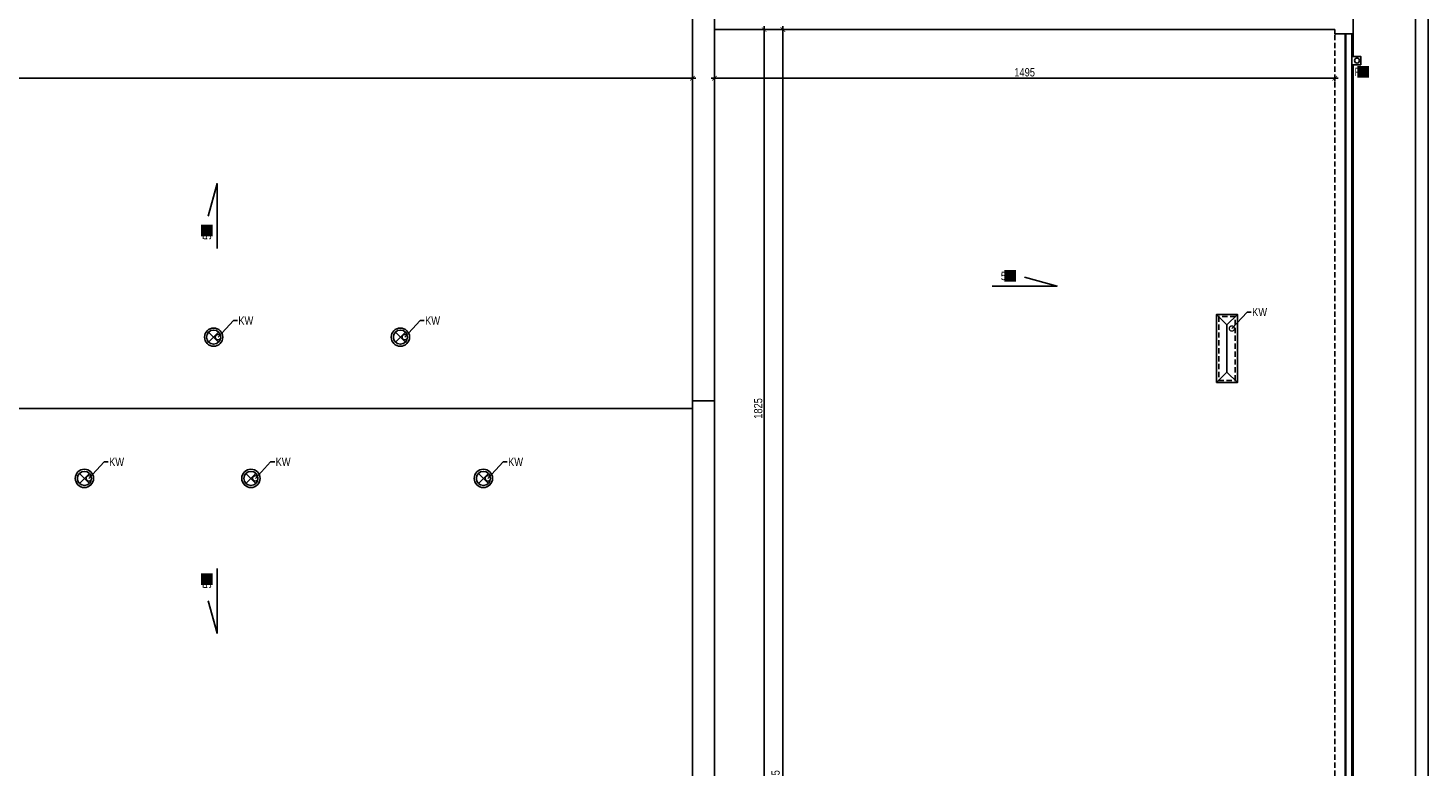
# Model space of a CAD drawing. Header units: millimetres. Extents: x 59331 to 112314, y -16110 to 34390.
# Tile 109 of 198: x 69165 to 72538, y 12940 to 14720. Entities that reach past the tile are written whole.
import ezdxf
from ezdxf import colors
from ezdxf.entities.mleader import LeaderData, LeaderLine
from ezdxf.math import Vec2, Vec3

# ---------------------------------------------------------------- set-up
doc = ezdxf.new("R2010")
doc.units = ezdxf.units.MM
doc.set_wipeout_variables(frame=1)
doc.linetypes.add('DASHEDX2', pattern=[38.1, 25.4, -12.7])
doc.layers.get('DEFPOINTS').update_dxf_attribs({"lineweight": 9})
for name, color, linetype in [('_HSA_OPIS', 43, 'Continuous'), ('_HSA_PRZERYWANE', 153, 'DASHEDX2'), ('_HSA_WIDOKOWE', 1, 'Continuous'), ('_HSA_WIDOKOWE_CIENKIE', 8, 'Continuous'), ('_HSA_WYM_100', 141, 'Continuous'), ('_HSA_ŚCIANY_CIENKIE', 2, 'Continuous'), ('_HSA_ŚCIANY_DZIAŁOWE', 6, 'Continuous'), ('_HSA_ŚCIANY_KONSTRUKCYJNE', 3, 'Continuous')]:
    doc.layers.add(name, color=color, linetype=linetype)
doc.layers.add('_HSA_UWAGI', color=50, linetype='Continuous', plot=False)
doc.styles.add('ARIAL_100', font='Arial.ttf', dxfattribs={"width": 0.8, "height": 20})
doc.dimstyles.new('WYM_WEWN_100', dxfattribs={"dimtxt": 20, "dimasz": 2, "dimexe": 10, "dimexo": 0, "dimgap": 4, "dimtad": 1, "dimdec": 1, "dimrnd": 0.1, "dimtxsty": 'ARIAL_100', "dimblk": 'Wym-03', "dimcen": 0, "dimdle": 10, "dimse1": 1, "dimse2": 1, "dimclrt": 256, "dimazin": 2, "dimtfac": 1, "dimtdec": 1, "dimtix": 1, "dimtmove": 2, "dimatfit": 0, "dimfxl": 1, "dimtolj": 1, "dimtzin": 0, "dimarcsym": 0})

# ---------------------------------------------------------------- blocks, each defined once
blk = doc.blocks.new('*U366')
blk.add_wipeout([(-16.7, 0), (0, 0), (0, -3615.7), (-16.7, -3615.7)])
for p, q in [((-15, 0), (0, 0)), ((-15, 0), (-15, -3615.7)), ((0, 0), (0, -3615.7))]:
    blk.add_line(p, q)
at = {"layer": '_HSA_WIDOKOWE_CIENKIE'}
for p in [(-16.7, 0), (-15, -3615.7)]:
    blk.add_line(p, (-16.7, -3615.7), dxfattribs=at)
blk.add_lwpolyline([(-16.7, 0), (-15, 0)], dxfattribs=at)
blk = doc.blocks.new('A$Cc00aeabc')
blk.add_wipeout([(-21.4, 20), (0, 20), (0, 0), (-21.4, 0)])
blk.add_lwpolyline([(-21.4, 0), (0, 0), (0, 20), (-21.4, 20)], close=True)
at = {"layer": '_HSA_WIDOKOWE'}
blk.add_circle((-9, 10), 6, dxfattribs=at)
blk = doc.blocks.new('_DotSmall')
at = {"color": 0, "linetype": 'ByBlock', "const_width": 0.5}
blk.add_lwpolyline([(-0.0625, 0, 1), (0.0625, 0, 1)], format="xyb", close=True, dxfattribs=at)
blk = doc.blocks.new('A$C2ac47d66')
at = {"ltscale": 10}
for q in [(-12, 12), (-12, -12), (12, 12), (12, -12)]:
    blk.add_line((0, 0), q, dxfattribs=at)
for radius in [22, 17]:
    blk.add_circle((0, 0), radius, dxfattribs=at)
blk = doc.blocks.new('Wym-03')
for p, q in [((-4, 0), (4, 0)), ((0, 4), (0, -4))]:
    blk.add_line(p, q)
blk.add_lwpolyline([(-2.8, -2.8, 0.8, 0.8, 0), (2.8, 2.8, 0.05, 0.05, 0)], format="xyseb")
blk = doc.blocks.new('*D502')
at = {"layer": '_HSA_WYM_100', "color": 0, "lineweight": -2, "transparency": 16777216}
blk.add_line((72508.2, 11029.4), (72508.2, 14751.5), dxfattribs=at)
at = {"layer": 'DEFPOINTS', "color": 0, "transparency": 16777216}
for p in [(72358.2, 14753.5), (72508.2, 14753.5), (72358.2, 11027.4)]:
    blk.add_point(p, dxfattribs=at)
at = {"layer": '_HSA_WYM_100', "color": 0, "lineweight": -2, "transparency": 16777216, "xscale": 2, "yscale": 2, "zscale": 2}
for p, rotation in [((72508.2, 14753.5), 90), ((72508.2, 11027.4), 270)]:
    blk.add_blockref('Wym-03', p, dxfattribs=dict(at, rotation=rotation))
at = {"layer": '_HSA_WYM_100', "transparency": 16777216, "insert": (72494, 12890.5), "char_height": 20, "attachment_point": 5, "rotation": 90, "style": 'ARIAL_100'}
blk.add_mtext('\\A1;3726', dxfattribs=at)
blk = doc.blocks.new('*D831')
at = {"layer": '_HSA_WYM_100', "color": 0, "lineweight": -2, "transparency": 16777216}
blk.add_line((60477.3, 14599), (70763.8, 14599), dxfattribs=at)
at = {"layer": 'DEFPOINTS', "color": 0, "transparency": 16777216}
for p in [(60475.3, 14732.5), (70765.8, 14732.5), (70765.8, 14599)]:
    blk.add_point(p, dxfattribs=at)
at = {"layer": '_HSA_WYM_100', "color": 0, "lineweight": -2, "transparency": 16777216, "xscale": 2, "yscale": 2, "zscale": 2}
for p, rotation in [((60475.3, 14599), 179.9999999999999), ((70765.8, 14599), 359.9999999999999)]:
    blk.add_blockref('Wym-03', p, dxfattribs=dict(at, rotation=rotation))
at = {"layer": '_HSA_WYM_100', "transparency": 16777216, "insert": (65620.6, 14615), "char_height": 20, "attachment_point": 5, "style": 'ARIAL_100'}
blk.add_mtext('\\A1;10290,5', dxfattribs=at)
blk = doc.blocks.new('*D832')
at = {"layer": '_HSA_WYM_100', "color": 0, "lineweight": -2, "transparency": 16777216}
blk.add_line((72311.8, 14599), (70820.8, 14599), dxfattribs=at)
at = {"layer": 'DEFPOINTS', "color": 0, "transparency": 16777216}
for p in [(70818.8, 14716.1), (72313.8, 14716.1), (70818.8, 14599)]:
    blk.add_point(p, dxfattribs=at)
at = {"layer": '_HSA_WYM_100', "color": 0, "lineweight": -2, "transparency": 16777216, "xscale": 2, "yscale": 2, "zscale": 2}
for p, rotation in [((70818.8, 14599), 179.9999999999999), ((72313.8, 14599), 359.9999999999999)]:
    blk.add_blockref('Wym-03', p, dxfattribs=dict(at, rotation=rotation))
at = {"layer": '_HSA_WYM_100', "transparency": 16777216, "insert": (71566.3, 14613.2), "char_height": 20, "attachment_point": 5, "style": 'ARIAL_100'}
blk.add_mtext('\\A1;1495', dxfattribs=at)
blk = doc.blocks.new('*D833')
at = {"layer": '_HSA_WYM_100', "color": 0, "lineweight": -2, "transparency": 16777216}
blk.add_line((70938.6, 14714.1), (70938.6, 12893.2), dxfattribs=at)
at = {"layer": 'DEFPOINTS', "color": 0, "transparency": 16777216}
for p in [(70818.8, 14716.1), (70818.8, 12891.2), (70938.6, 12891.2)]:
    blk.add_point(p, dxfattribs=at)
at = {"layer": '_HSA_WYM_100', "color": 0, "lineweight": -2, "transparency": 16777216, "xscale": 2, "yscale": 2, "zscale": 2}
for p, rotation in [((70938.6, 14716.1), 89.99999999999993), ((70938.6, 12891.2), 269.9999999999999)]:
    blk.add_blockref('Wym-03', p, dxfattribs=dict(at, rotation=rotation))
at = {"layer": '_HSA_WYM_100', "transparency": 16777216, "insert": (70924.3, 13803.7), "char_height": 20, "attachment_point": 5, "rotation": 90, "style": 'ARIAL_100'}
blk.add_mtext('\\A1;1825', dxfattribs=at)
blk = doc.blocks.new('*D835')
at = {"layer": '_HSA_WYM_100', "color": 0, "lineweight": -2, "transparency": 16777216}
blk.add_line((70984, 11082.4), (70984, 14714.1), dxfattribs=at)
at = {"layer": 'DEFPOINTS', "color": 0, "transparency": 16777216}
for p in [(70938.6, 14716.1), (70984, 14716.1), (70938.6, 11080.4)]:
    blk.add_point(p, dxfattribs=at)
at = {"layer": '_HSA_WYM_100', "color": 0, "lineweight": -2, "transparency": 16777216, "xscale": 2, "yscale": 2, "zscale": 2}
for p, rotation in [((70984, 14716.1), 89.9999999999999), ((70984, 11080.4), 269.9999999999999)]:
    blk.add_blockref('Wym-03', p, dxfattribs=dict(at, rotation=rotation))
at = {"layer": '_HSA_WYM_100', "transparency": 16777216, "insert": (70968, 12898.3), "char_height": 20, "attachment_point": 5, "rotation": 90, "style": 'ARIAL_100'}
blk.add_mtext('\\A1;3635,5', dxfattribs=at)

msp = doc.modelspace()

# ---------------------------------------------------------------- linework, layer by layer
at = {"layer": '_HSA_OPIS'}
for points in [[(69620.58, 14189.16), (69620.58, 14345.16), (69599.02, 14267.16)], [(71488.32, 14098.28), (71644.32, 14098.28), (71566.32, 14119.83)], [(69620.58, 13418.12), (69620.58, 13262.12), (69599.02, 13340.12)]]:
    msp.add_lwpolyline(points, dxfattribs=at)
at = {"layer": '_HSA_PRZERYWANE', "ltscale": 0.5}
msp.add_line((72313.81, 11090.42), (72313.81, 14706.14), dxfattribs=at)
msp.add_lwpolyline([(72033.81, 13871.09), (72073.81, 13871.09), (72073.81, 14025.09), (72033.81, 14025.09)], close=True, dxfattribs=at)
at = {"layer": '_HSA_WIDOKOWE'}
for p, q in [((72053.81, 14005.09), (72028.81, 14030.09)), ((72053.81, 14005.09), (72078.81, 14030.09)), ((72053.81, 13891.09), (72053.81, 14005.09)), ((72053.81, 13891.09), (72028.81, 13866.09)), ((72053.81, 13891.09), (72078.81, 13866.09)), ((70765.83, 13803.64), (60475.33, 13803.64))]:
    msp.add_line(p, q, dxfattribs=at)
at = {"layer": '_HSA_ŚCIANY_DZIAŁOWE'}
for p, q in [((72313.81, 14716.14), (70818.83, 14716.14)), ((72313.81, 14706.14), (72313.81, 14716.14))]:
    msp.add_line(p, q, dxfattribs=at)
at = {"layer": '_HSA_ŚCIANY_KONSTRUKCYJNE'}
for p, q in [((70765.83, 12891.25), (70765.83, 14753.53)), ((70818.83, 12891.25), (70818.83, 14753.53)), ((70818.83, 13822.39), (70765.83, 13822.39))]:
    msp.add_line(p, q, dxfattribs=at)
msp.add_lwpolyline([(72028.81, 13866.09), (72078.81, 13866.09), (72078.81, 14030.09), (72028.81, 14030.09)], close=True, dxfattribs=at)

# ---------------------------------------------------------------- block references
at = {"layer": '_HSA_WIDOKOWE', "rotation": 180}
msp.add_blockref('*U366', (72339.81, 11090.42), dxfattribs=at)
at = {"layer": '_HSA_WIDOKOWE_CIENKIE', "ltscale": 10}
for p in [(69612.15, 13975.41), (70062.15, 13975.41), (69300.81, 13635.2), (69702, 13635.2), (70262.15, 13635.2)]:
    msp.add_blockref('A$C2ac47d66', p, dxfattribs=at)

# ---------------------------------------------------------------- texts
at = {"layer": '_HSA_OPIS', "char_height": 20, "attachment_point": 3, "rotation": 90, "style": 'ARIAL_100', "bg_fill": 1, "box_fill_scale": 1.2, "bg_fill_color": 256, "bg_fill_true_color": 16777214, "bg_fill_transparency": 0}
for insert in [(69586.02, 14242), (69586.02, 13402.21)]:
    msp.add_mtext_dynamic_manual_height_columns('5%', width=20, gutter_width=15, heights=[0], dxfattribs=dict(at, insert=insert))
at = {"layer": '_HSA_OPIS', "insert": (71541.15, 14132.83), "char_height": 20, "attachment_point": 3, "style": 'ARIAL_100', "bg_fill": 1, "box_fill_scale": 1.2, "bg_fill_color": 256, "bg_fill_true_color": 16777214, "bg_fill_transparency": 0}
msp.add_mtext_dynamic_manual_height_columns('5%', width=20, gutter_width=15, heights=[0], dxfattribs=at)

# ---------------------------------------------------------------- dimensions: what is measured, and where the dimension line sits
at = {"layer": '_HSA_WYM_100'}
for p1, p2, distance, picture, middle in [((60475.33, 14732.46), (70765.83, 14732.46), -133.49, '*D831', (65620.58, 14614.99)), ((72313.81, 14716.14), (70818.83, 14716.14), 117.17, '*D832', (71566.32, 14613.18)), ((70818.83, 14716.14), (70818.83, 12891.25), 119.73, '*D833', (70924.34, 13803.69)), ((70938.56, 11080.42), (70938.56, 14716.14), -45.47, '*D835', (70968.01, 12898.28))]:
    dim = msp.add_aligned_dim(p1=p1, p2=p2, distance=distance, dimstyle='WYM_WEWN_100', override={"dimrnd": 0.5}, dxfattribs=at)
    dim.commit()
    dim.dimension.update_dxf_attribs({"geometry": picture, "text_midpoint": middle})

# ---------------------------------------------------------------- leaders
at = {"layer": '_HSA_OPIS'}
ml = msp.add_multileader_mtext('Standard', dxfattribs=at)
ml.set_content('KW', color=256, style='ARIAL_100')
ml.set_leader_properties()
ml.set_arrow_properties(name='DOTSMALL')
ml.build(insert=Vec2(0, 0))
ml.multileader.update_dxf_attribs({"dogleg_length": 10, "arrow_head_size": 25})
ctx = ml.context
ctx.base_point, ctx.char_height, ctx.arrow_head_size, ctx.plane_origin = Vec3(72112.49, 14035.96), 20, 25, Vec3(72839.96, 14907.37)
notes = []
notes.append((ctx, [(0, (1, 1, 0), (72102.49, 14035.96), (1, 0), 10, [(0, [(72065.6, 13996.2)], 0, [])])]))
ctx.mtext.insert, ctx.mtext.rotation, ctx.mtext.width = Vec3(72114.49, 14045.96), -6.2831853, 20
ml = msp.add_multileader_mtext('Standard', dxfattribs=at)
ml.set_content('KW', color=256, style='ARIAL_100')
ml.set_leader_properties()
ml.set_arrow_properties(name='DOTSMALL')
ml.build(insert=Vec2(0, 0))
ml.multileader.update_dxf_attribs({"dogleg_length": 10, "arrow_head_size": 25})
ctx = ml.context
ctx.base_point, ctx.char_height, ctx.arrow_head_size, ctx.plane_origin = Vec3(69669.67, 14015.21), 20, 25, Vec3(70397.13, 14886.62)
notes.append((ctx, [(0, (1, 1, 0), (69659.67, 14015.21), (1, 0), 10, [(0, [(69622.78, 13975.46)], 0, [])])]))
ctx.mtext.insert, ctx.mtext.rotation, ctx.mtext.width = Vec3(69671.67, 14025.21), -6.2831853, 20
ml = msp.add_multileader_mtext('Standard', dxfattribs=at)
ml.set_content('KW', color=256, style='ARIAL_100')
ml.set_leader_properties()
ml.set_arrow_properties(name='DOTSMALL')
ml.build(insert=Vec2(0, 0))
ml.multileader.update_dxf_attribs({"dogleg_length": 10, "arrow_head_size": 25})
ctx = ml.context
ctx.base_point, ctx.char_height, ctx.arrow_head_size, ctx.plane_origin = Vec3(70119.67, 14015.21), 20, 25, Vec3(70847.13, 14886.62)
notes.append((ctx, [(0, (1, 1, 0), (70109.67, 14015.21), (1, 0), 10, [(0, [(70072.78, 13975.46)], 0, [])])]))
ctx.mtext.insert, ctx.mtext.rotation, ctx.mtext.width = Vec3(70121.67, 14025.21), -6.2831853, 20
ml = msp.add_multileader_mtext('Standard', dxfattribs=at)
ml.set_content('KW', color=256, style='ARIAL_100')
ml.set_leader_properties()
ml.set_arrow_properties(name='DOTSMALL')
ml.build(insert=Vec2(0, 0))
ml.multileader.update_dxf_attribs({"dogleg_length": 10, "arrow_head_size": 25})
ctx = ml.context
ctx.base_point, ctx.char_height, ctx.arrow_head_size, ctx.plane_origin = Vec3(69358.33, 13674.99), 20, 25, Vec3(70085.8, 14546.4)
notes.append((ctx, [(0, (1, 1, 0), (69348.33, 13674.99), (1, 0), 10, [(0, [(69311.44, 13635.24)], 0, [])])]))
ctx.mtext.insert, ctx.mtext.rotation, ctx.mtext.width = Vec3(69360.33, 13684.99), -6.2831853, 20
ml = msp.add_multileader_mtext('Standard', dxfattribs=at)
ml.set_content('KW', color=256, style='ARIAL_100')
ml.set_leader_properties()
ml.set_arrow_properties(name='DOTSMALL')
ml.build(insert=Vec2(0, 0))
ml.multileader.update_dxf_attribs({"dogleg_length": 10, "arrow_head_size": 25})
ctx = ml.context
ctx.base_point, ctx.char_height, ctx.arrow_head_size, ctx.plane_origin = Vec3(69759.52, 13674.99), 20, 25, Vec3(70486.99, 14546.4)
notes.append((ctx, [(0, (1, 1, 0), (69749.52, 13674.99), (1, 0), 10, [(0, [(69712.63, 13635.24)], 0, [])])]))
ctx.mtext.insert, ctx.mtext.rotation, ctx.mtext.width = Vec3(69761.52, 13684.99), -6.2831853, 20
ml = msp.add_multileader_mtext('Standard', dxfattribs=at)
ml.set_content('KW', color=256, style='ARIAL_100')
ml.set_leader_properties()
ml.set_arrow_properties(name='DOTSMALL')
ml.build(insert=Vec2(0, 0))
ml.multileader.update_dxf_attribs({"dogleg_length": 10, "arrow_head_size": 25})
ctx = ml.context
ctx.base_point, ctx.char_height, ctx.arrow_head_size, ctx.plane_origin = Vec3(70319.67, 13674.99), 20, 25, Vec3(71047.13, 14546.4)
notes.append((ctx, [(0, (1, 1, 0), (70309.67, 13674.99), (1, 0), 10, [(0, [(70272.78, 13635.24)], 0, [])])]))
ctx.mtext.insert, ctx.mtext.rotation, ctx.mtext.width = Vec3(70321.67, 13684.99), -6.2831853, 20
for ctx, leaders in notes:
    for number, flags, end, landing, length, lines in leaders:
        leader = LeaderData()
        leader.index, (leader.has_last_leader_line, leader.has_dogleg_vector, leader.attachment_direction) = number, flags
        leader.last_leader_point, leader.dogleg_vector, leader.dogleg_length = Vec3(end), Vec3(landing), length
        for number, points, colour, breaks in lines:
            line = LeaderLine()
            line.index, line.vertices, line.color, line.breaks = number, Vec3.list(points), colors.encode_raw_color(colour), breaks
            leader.lines.append(line)
        ctx.leaders.append(leader)

# ---------------------------------------------------------------- next in the draw order: linework, layer by layer
at = {"layer": '_HSA_WIDOKOWE'}
msp.add_line((72358.19, 14706.14), (72358.19, 11090.42), dxfattribs=at)
msp.add_line((72358.19, 14706.14), (72358.19, 11090.42), dxfattribs=at)
at = {"layer": '_HSA_ŚCIANY_CIENKIE', "ltscale": 10}
msp.add_line((72338.81, 14706.14), (72338.81, 11090.42), dxfattribs=at)
at = {"layer": '_HSA_ŚCIANY_DZIAŁOWE'}
for q in [(72358.19, 14753.53), (72313.81, 14706.14)]:
    msp.add_line((72358.19, 14706.14), q, dxfattribs=at)

# ---------------------------------------------------------------- next in the draw order: texts
at = {"layer": '_HSA_OPIS', "insert": (72392.05, 14624.41), "char_height": 20, "attachment_point": 3, "style": 'ARIAL_100', "bg_fill": 1, "box_fill_scale": 1.2, "bg_fill_color": 256, "bg_fill_true_color": 16777214, "bg_fill_transparency": 0}
msp.add_mtext_dynamic_manual_height_columns('RS', width=20, gutter_width=15, heights=[0], dxfattribs=at)

# ---------------------------------------------------------------- next in the draw order: block references
at = {"layer": '_HSA_WIDOKOWE_CIENKIE', "ltscale": 10}
msp.add_blockref('A$Cc00aeabc', (72376.19, 14631.42), dxfattribs=at)

# ---------------------------------------------------------------- next in the draw order: linework, layer by layer
at = {"layer": '_HSA_UWAGI'}
for points in [[(60251.33, 14933.53), (72538.19, 14933.53), (72538.19, 10847.42), (60251.33, 10847.42)], [(60281.33, 14903.53), (72508.19, 14903.53), (72508.19, 10877.42), (60281.33, 10877.42)]]:
    msp.add_lwpolyline(points, close=True, dxfattribs=at)

# ---------------------------------------------------------------- next in the draw order: dimensions: what is measured, and where the dimension line sits
at = {"layer": '_HSA_WYM_100'}
dim = msp.add_aligned_dim(p1=(72358.19, 11027.42), p2=(72358.19, 14753.53), distance=-150, dimstyle='WYM_WEWN_100', override={"dimrnd": 0.5}, dxfattribs=at)
dim.commit()
dim.dimension.update_dxf_attribs({"geometry": '*D502', "text_midpoint": (72493.97, 12890.48)})

doc.saveas('drawing.dxf')
